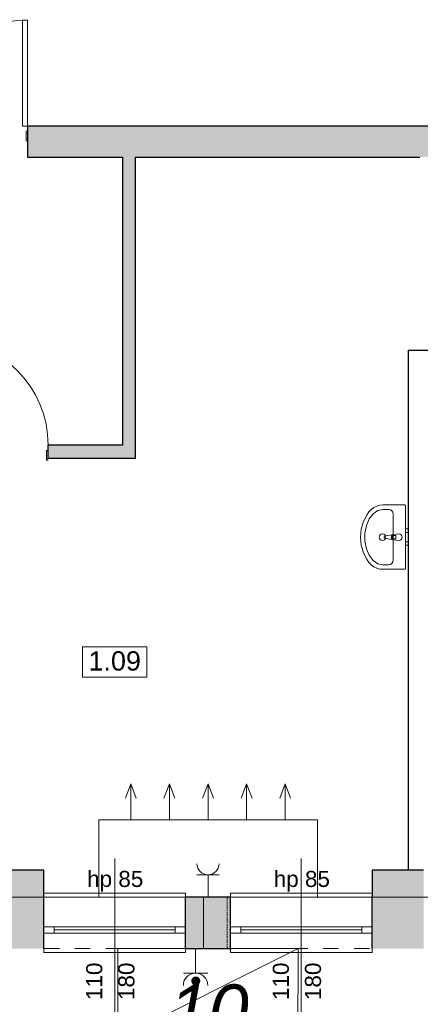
# Model space of a CAD drawing. Header units: centimetres. Extents: x -25572 to 23555, y -2435 to 15405.
# Tile 32 of 134: x 7112 to 7424, y 1600 to 2365. Entities that reach past the tile are written whole.
import ezdxf

# ---------------------------------------------------------------- set-up
doc = ezdxf.new("R2010")
doc.units = ezdxf.units.CM
doc.header["$MEASUREMENT"] = 0
doc.linetypes.add('DASHED', pattern=[1.905, 1.27, -0.635])
doc.linetypes.add('Przerywana', pattern=[24, 12, -12])
for name, color, linetype, lineweight in [('820-G Rysunki Obrazki_Nr_pióra__1', 7, 'Continuous', 13), ('820-G Rysunki Obrazki_Nr_pióra__10', 7, 'Continuous', 13), ('820-G Rysunki Obrazki_Nr_pióra__20', 1, 'Continuous', 13), ('820-G Rysunki Obrazki_Nr_pióra__4', 7, 'Continuous', 13), ('Nowe_0_Nr_pióra__75', 6, 'Continuous', 15), ('Nowe_210-A Pomieszczenia_Nr_pióra__41', 7, 'Continuous', 15), ('Nowe_220-A Ściany_Nr_pióra__19', 255, 'Continuous', 0), ('Nowe_220-A Ściany_Nr_pióra__23', 7, 'Continuous', 15), ('Nowe_220-A Ściany_Nr_pióra__27', 7, 'Continuous', 25), ('Nowe_220-A Ściany_Nr_pióra__3', 7, 'Continuous', 13), ('Nowe_220-A Ściany_Nr_pióra__7', 7, 'Continuous', 13), ('Nowe_450-K Stropy_Nr_pióra__89', 7, 'Continuous', 13)]:
    doc.layers.add(name, color=color, linetype=linetype, lineweight=lineweight)
doc.layers.add('820-G Rysunki Obrazki_Nr_pióra__5', color=7, linetype='Continuous', lineweight=13, true_color=0x40a5ff)
doc.layers.add('Nowe_220-A Ściany_Nr_pióra__45', color=7, linetype='Continuous', lineweight=15, true_color=0x40a5ff)
doc.styles.add('STYL_AUTOMATYCZNY_5', font='arial.ttf')
doc.styles.add('STYL_AUTOMATYCZNY_6', font='arial.ttf')

msp = doc.modelspace()

# ---------------------------------------------------------------- hatches: boundary and pattern name
at = {"layer": '820-G Rysunki Obrazki_Nr_pióra__1', "linetype": 'Continuous', "lineweight": 13}
for points in [[(7246.36, 1617.67), (7246.36, 1618.72), (7246.32, 1618.46)], [(7246.32, 1617.93), (7246.36, 1617.67), (7246.32, 1618.46)], [(7246.42, 1617.41), (7246.42, 1618.98), (7246.36, 1618.72)], [(7246.36, 1617.67), (7246.42, 1617.41), (7246.36, 1618.72)], [(7246.5, 1617.16), (7246.5, 1619.23), (7246.42, 1618.98)], [(7246.42, 1617.41), (7246.5, 1617.16), (7246.42, 1618.98)], [(7246.6, 1616.92), (7246.6, 1619.48), (7246.5, 1619.23)], [(7246.5, 1617.16), (7246.6, 1616.92), (7246.5, 1619.23)], [(7246.72, 1616.68), (7246.72, 1619.71), (7246.6, 1619.48)], [(7246.6, 1616.92), (7246.72, 1616.68), (7246.6, 1619.48)], [(7246.86, 1619.93), (7246.72, 1619.71), (7251.82, 1619.93)], [(7246.72, 1619.71), (7251.97, 1619.71), (7251.82, 1619.93)], [(7246.86, 1616.46), (7246.86, 1619.93), (7246.72, 1619.71)], [(7246.72, 1616.68), (7246.86, 1616.46), (7246.72, 1619.71)], [(7247.02, 1620.14), (7246.86, 1619.93), (7251.66, 1620.14)], [(7246.86, 1619.93), (7251.82, 1619.93), (7251.66, 1620.14)], [(7247.02, 1616.25), (7247.02, 1620.14), (7246.86, 1619.93)], [(7246.86, 1616.46), (7247.02, 1616.25), (7246.86, 1619.93)], [(7247.2, 1620.34), (7247.02, 1620.14), (7251.49, 1620.34)], [(7247.02, 1620.14), (7251.66, 1620.14), (7251.49, 1620.34)], [(7247.2, 1616.05), (7247.2, 1620.34), (7247.02, 1620.14)], [(7247.02, 1616.25), (7247.2, 1616.05), (7247.02, 1620.14)], [(7247.4, 1620.52), (7247.2, 1620.34), (7251.29, 1620.52)], [(7247.2, 1620.34), (7251.49, 1620.34), (7251.29, 1620.52)], [(7247.4, 1615.87), (7247.4, 1620.52), (7247.2, 1620.34)], [(7247.2, 1616.05), (7247.4, 1615.87), (7247.2, 1620.34)], [(7247.6, 1620.68), (7247.4, 1620.52), (7251.08, 1620.68)], [(7247.4, 1620.52), (7251.29, 1620.52), (7251.08, 1620.68)], [(7247.6, 1615.71), (7247.6, 1620.68), (7247.4, 1620.52)], [(7247.4, 1615.87), (7247.6, 1615.71), (7247.4, 1620.52)], [(7247.83, 1620.82), (7247.6, 1620.68), (7250.86, 1620.82)], [(7247.6, 1620.68), (7251.08, 1620.68), (7250.86, 1620.82)], [(7247.83, 1615.57), (7247.83, 1620.82), (7247.6, 1620.68)], [(7247.6, 1615.71), (7247.83, 1615.57), (7247.6, 1620.68)], [(7248.06, 1620.94), (7247.83, 1620.82), (7250.62, 1620.94)], [(7247.83, 1620.82), (7250.86, 1620.82), (7250.62, 1620.94)], [(7248.06, 1615.45), (7248.06, 1620.94), (7247.83, 1620.82)], [(7247.83, 1615.57), (7248.06, 1615.45), (7247.83, 1620.82)], [(7248.31, 1621.04), (7248.06, 1620.94), (7250.38, 1621.04)], [(7248.06, 1620.94), (7250.62, 1620.94), (7250.38, 1621.04)], [(7248.31, 1615.35), (7248.31, 1621.04), (7248.06, 1620.94)], [(7248.06, 1615.45), (7248.31, 1615.35), (7248.06, 1620.94)], [(7248.56, 1621.12), (7248.31, 1621.04), (7250.13, 1621.12)], [(7248.31, 1621.04), (7250.38, 1621.04), (7250.13, 1621.12)], [(7248.56, 1615.27), (7248.56, 1621.12), (7248.31, 1621.04)], [(7248.31, 1615.35), (7248.56, 1615.27), (7248.31, 1621.04)], [(7248.82, 1621.18), (7248.56, 1621.12), (7249.87, 1621.18)], [(7248.56, 1621.12), (7250.13, 1621.12), (7249.87, 1621.18)], [(7248.82, 1615.21), (7248.82, 1621.18), (7248.56, 1621.12)], [(7248.56, 1615.27), (7248.82, 1615.21), (7248.56, 1621.12)], [(7249.08, 1621.21), (7248.82, 1621.18), (7249.61, 1621.21)], [(7248.82, 1621.18), (7249.87, 1621.18), (7249.61, 1621.21)], [(7249.08, 1615.18), (7249.08, 1621.21), (7248.82, 1621.18)], [(7248.82, 1615.21), (7249.08, 1615.18), (7248.82, 1621.18)], [(7249.34, 1615.17), (7249.34, 1621.23), (7249.08, 1621.21)], [(7249.08, 1615.18), (7249.34, 1615.17), (7249.08, 1621.21)], [(7249.34, 1615.17), (7249.61, 1615.18), (7249.34, 1621.23)], [(7249.61, 1615.18), (7249.61, 1621.21), (7249.34, 1621.23)], [(7249.61, 1615.18), (7249.87, 1615.21), (7249.61, 1621.21)], [(7249.87, 1615.21), (7249.87, 1621.18), (7249.61, 1621.21)], [(7249.87, 1615.21), (7250.13, 1615.27), (7249.87, 1621.18)], [(7250.13, 1615.27), (7250.13, 1621.12), (7249.87, 1621.18)], [(7250.13, 1615.27), (7250.38, 1615.35), (7250.13, 1621.12)], [(7250.38, 1615.35), (7250.38, 1621.04), (7250.13, 1621.12)], [(7250.38, 1615.35), (7250.62, 1615.45), (7250.38, 1621.04)], [(7250.62, 1615.45), (7250.62, 1620.94), (7250.38, 1621.04)], [(7250.62, 1615.45), (7250.86, 1615.57), (7250.62, 1620.94)], [(7250.86, 1615.57), (7250.86, 1620.82), (7250.62, 1620.94)], [(7250.86, 1615.57), (7251.08, 1615.71), (7250.86, 1620.82)], [(7251.08, 1615.71), (7251.08, 1620.68), (7250.86, 1620.82)], [(7251.08, 1615.71), (7251.29, 1615.87), (7251.08, 1620.68)], [(7251.29, 1615.87), (7251.29, 1620.52), (7251.08, 1620.68)], [(7251.29, 1615.87), (7251.49, 1616.05), (7251.29, 1620.52)], [(7251.49, 1616.05), (7251.49, 1620.34), (7251.29, 1620.52)], [(7251.49, 1616.05), (7251.66, 1616.25), (7251.49, 1620.34)], [(7251.66, 1616.25), (7251.66, 1620.14), (7251.49, 1620.34)], [(7251.66, 1616.25), (7251.82, 1616.46), (7251.66, 1620.14)], [(7251.82, 1616.46), (7251.82, 1619.93), (7251.66, 1620.14)], [(7251.82, 1616.46), (7251.97, 1616.68), (7251.82, 1619.93)], [(7251.97, 1616.68), (7251.97, 1619.71), (7251.82, 1619.93)], [(7251.97, 1616.68), (7252.09, 1616.92), (7251.97, 1619.71)], [(7252.09, 1616.92), (7252.09, 1619.48), (7251.97, 1619.71)], [(7252.09, 1616.92), (7252.19, 1617.16), (7252.09, 1619.48)], [(7252.19, 1617.16), (7252.19, 1619.23), (7252.09, 1619.48)], [(7252.19, 1617.16), (7252.27, 1617.41), (7252.19, 1619.23)], [(7252.27, 1617.41), (7252.27, 1618.98), (7252.19, 1619.23)], [(7252.27, 1617.41), (7252.33, 1617.67), (7252.27, 1618.98)], [(7252.33, 1617.67), (7252.33, 1618.72), (7252.27, 1618.98)], [(7252.33, 1617.67), (7252.36, 1617.93), (7252.33, 1618.72)], [(7252.36, 1617.93), (7252.36, 1618.46), (7252.33, 1618.72)]]:
    msp.add_hatch(color=7, dxfattribs=at).paths.add_polyline_path(points)
at = {"layer": 'Nowe_220-A Ściany_Nr_pióra__19', "linetype": 'Continuous', "lineweight": 0}
for points in [[(7118.4, 2282.34), (7118.4, 2258.34), (7449.38, 2258.34), (7449.38, 2282.34)], [(7202.38, 2034.34), (7202.38, 2258.34), (7192.38, 2258.34), (7192.38, 2034.34)], [(7192.38, 2034.34), (7134.38, 2034.34), (7134.38, 2024.34), (7192.38, 2024.34)], [(7192.38, 2034.34), (7202.38, 2024.34), (7202.38, 2034.34)], [(7192.38, 2024.34), (7202.38, 2024.34), (7192.38, 2034.34)], [(7131.3, 1704.34), (7096.3, 1704.34), (7096.3, 1683.34), (7131.3, 1683.34)], [(7426.38, 1704.34), (7386.38, 1704.34), (7386.38, 1683.34), (7426.38, 1683.34)], [(7096.3, 1643.34), (7131.3, 1643.34), (7131.3, 1683.34), (7096.3, 1683.34)], [(7241.3, 1643.34), (7276.38, 1643.34), (7276.38, 1683.34), (7241.3, 1683.34)], [(7386.38, 1643.34), (7426.38, 1643.34), (7426.38, 1683.34), (7386.38, 1683.34)]]:
    msp.add_hatch(color=255, dxfattribs=at).paths.add_polyline_path(points)

# ---------------------------------------------------------------- linework, layer by layer
at = {"layer": '820-G Rysunki Obrazki_Nr_pióra__20', "color": 1, "linetype": 'Continuous', "lineweight": 13}
for points in [[(7198.84, 1743.34), (7198.84, 1771.46), (7194.61, 1760.17)], [(7198.84, 1743.34), (7198.84, 1771.46), (7203.06, 1760.17)], [(7228.84, 1743.34), (7228.84, 1771.46), (7224.61, 1760.17)], [(7228.84, 1743.34), (7228.84, 1771.46), (7233.06, 1760.17)], [(7258.84, 1743.34), (7258.84, 1771.46), (7254.61, 1760.17)], [(7258.84, 1743.34), (7258.84, 1771.46), (7263.06, 1760.17)], [(7288.84, 1743.34), (7288.84, 1771.46), (7284.61, 1760.17)], [(7288.84, 1743.34), (7288.84, 1771.46), (7293.06, 1760.17)], [(7318.84, 1743.34), (7318.84, 1771.46), (7314.61, 1760.17)], [(7318.84, 1743.34), (7318.84, 1771.46), (7323.06, 1760.17)], [(7255.33, 1683.34), (7255.33, 1643.34)], [(7328.84, 1573.25), (7188.84, 1573.34), (7188.84, 1643.34), (7328.84, 1643.34), (7328.79, 1573.25)], [(7328.84, 1643.34), (7188.84, 1573.34)]]:
    msp.add_lwpolyline(points, dxfattribs=at)
msp.add_lwpolyline([(7343.84, 1683.34), (7343.84, 1743.34), (7173.84, 1743.34), (7173.84, 1683.34)], close=True, dxfattribs=at)
at = {"layer": '820-G Rysunki Obrazki_Nr_pióra__4', "color": 7, "linetype": 'Continuous', "lineweight": 13}
for p, q in [((7250.18, 1700.65), (7267.49, 1700.65)), ((7258.84, 1700.65), (7258.84, 1683.34)), ((7249.21, 1624.26), (7249.21, 1643.34)), ((7239.67, 1624.26), (7258.75, 1624.26)), ((7246.32, 1618.46), (7246.31, 1618.2)), ((7246.31, 1618.2), (7246.32, 1617.93)), ((7246.36, 1618.72), (7246.32, 1618.46)), ((7246.32, 1617.93), (7246.32, 1618.46)), ((7246.36, 1617.67), (7246.32, 1618.46)), ((7246.32, 1618.46), (7246.32, 1617.93)), ((7246.32, 1618.46), (7246.36, 1617.67)), ((7246.32, 1617.93), (7246.36, 1617.67)), ((7246.42, 1618.98), (7246.36, 1618.72)), ((7246.36, 1617.67), (7246.36, 1618.72)), ((7246.42, 1617.41), (7246.36, 1618.72)), ((7246.36, 1618.72), (7246.36, 1617.67)), ((7246.36, 1618.72), (7246.42, 1617.41)), ((7246.36, 1617.67), (7246.42, 1617.41)), ((7246.5, 1619.23), (7246.42, 1618.98)), ((7246.42, 1617.41), (7246.42, 1618.98)), ((7246.5, 1617.16), (7246.42, 1618.98)), ((7246.42, 1618.98), (7246.42, 1617.41)), ((7246.42, 1618.98), (7246.5, 1617.16)), ((7246.42, 1617.41), (7246.5, 1617.16)), ((7246.6, 1619.48), (7246.5, 1619.23)), ((7246.5, 1617.16), (7246.5, 1619.23)), ((7246.6, 1616.92), (7246.5, 1619.23)), ((7246.5, 1619.23), (7246.5, 1617.16)), ((7246.5, 1619.23), (7246.6, 1616.92)), ((7246.5, 1617.16), (7246.6, 1616.92)), ((7246.72, 1619.71), (7246.6, 1619.48)), ((7246.6, 1616.92), (7246.6, 1619.48)), ((7246.72, 1616.68), (7246.6, 1619.48)), ((7246.6, 1619.48), (7246.6, 1616.92)), ((7246.6, 1619.48), (7246.72, 1616.68)), ((7246.6, 1616.92), (7246.72, 1616.68)), ((7246.72, 1619.71), (7251.82, 1619.93)), ((7246.86, 1619.93), (7246.72, 1619.71)), ((7251.82, 1619.93), (7246.72, 1619.71)), ((7246.86, 1619.93), (7246.72, 1619.71)), ((7246.72, 1616.68), (7246.72, 1619.71)), ((7246.86, 1616.46), (7246.72, 1619.71)), ((7246.72, 1619.71), (7246.72, 1616.68)), ((7246.72, 1619.71), (7246.86, 1616.46)), ((7246.72, 1616.68), (7246.86, 1616.46)), ((7246.86, 1619.93), (7251.66, 1620.14)), ((7247.02, 1620.14), (7246.86, 1619.93)), ((7251.66, 1620.14), (7246.86, 1619.93)), ((7247.02, 1620.14), (7246.86, 1619.93)), ((7246.86, 1619.93), (7251.82, 1619.93)), ((7251.82, 1619.93), (7246.86, 1619.93)), ((7246.86, 1616.46), (7246.86, 1619.93)), ((7247.02, 1616.25), (7246.86, 1619.93)), ((7246.86, 1619.93), (7246.86, 1616.46)), ((7246.86, 1619.93), (7247.02, 1616.25)), ((7246.86, 1616.46), (7247.02, 1616.25)), ((7247.02, 1620.14), (7251.49, 1620.34)), ((7247.2, 1620.34), (7247.02, 1620.14)), ((7251.49, 1620.34), (7247.02, 1620.14)), ((7247.2, 1620.34), (7247.02, 1620.14)), ((7247.02, 1620.14), (7251.66, 1620.14)), ((7251.66, 1620.14), (7247.02, 1620.14)), ((7247.02, 1616.25), (7247.02, 1620.14)), ((7247.2, 1616.05), (7247.02, 1620.14)), ((7247.02, 1620.14), (7247.02, 1616.25)), ((7247.02, 1620.14), (7247.2, 1616.05)), ((7247.02, 1616.25), (7247.2, 1616.05)), ((7247.2, 1620.34), (7251.29, 1620.52)), ((7247.4, 1620.52), (7247.2, 1620.34)), ((7251.29, 1620.52), (7247.2, 1620.34)), ((7247.4, 1620.52), (7247.2, 1620.34)), ((7247.2, 1620.34), (7251.49, 1620.34)), ((7251.49, 1620.34), (7247.2, 1620.34)), ((7247.2, 1616.05), (7247.2, 1620.34)), ((7247.4, 1615.87), (7247.2, 1620.34)), ((7247.2, 1620.34), (7247.2, 1616.05)), ((7247.2, 1620.34), (7247.4, 1615.87)), ((7247.2, 1616.05), (7247.4, 1615.87)), ((7247.4, 1620.52), (7251.08, 1620.68)), ((7247.6, 1620.68), (7247.4, 1620.52)), ((7251.08, 1620.68), (7247.4, 1620.52)), ((7247.6, 1620.68), (7247.4, 1620.52)), ((7247.4, 1620.52), (7251.29, 1620.52)), ((7251.29, 1620.52), (7247.4, 1620.52)), ((7247.4, 1615.87), (7247.4, 1620.52)), ((7247.6, 1615.71), (7247.4, 1620.52)), ((7247.4, 1620.52), (7247.4, 1615.87)), ((7247.4, 1620.52), (7247.6, 1615.71)), ((7247.4, 1615.87), (7247.6, 1615.71)), ((7247.6, 1620.68), (7250.86, 1620.82)), ((7247.83, 1620.82), (7247.6, 1620.68)), ((7250.86, 1620.82), (7247.6, 1620.68)), ((7247.83, 1620.82), (7247.6, 1620.68)), ((7247.6, 1620.68), (7251.08, 1620.68)), ((7251.08, 1620.68), (7247.6, 1620.68)), ((7247.6, 1615.71), (7247.6, 1620.68)), ((7247.83, 1615.57), (7247.6, 1620.68)), ((7247.6, 1620.68), (7247.6, 1615.71)), ((7247.6, 1620.68), (7247.83, 1615.57)), ((7247.6, 1615.71), (7247.83, 1615.57)), ((7247.83, 1620.82), (7250.62, 1620.94)), ((7248.06, 1620.94), (7247.83, 1620.82)), ((7250.62, 1620.94), (7247.83, 1620.82)), ((7248.06, 1620.94), (7247.83, 1620.82)), ((7247.83, 1620.82), (7250.86, 1620.82)), ((7250.86, 1620.82), (7247.83, 1620.82)), ((7247.83, 1615.57), (7247.83, 1620.82)), ((7248.06, 1615.45), (7247.83, 1620.82)), ((7247.83, 1620.82), (7247.83, 1615.57)), ((7247.83, 1620.82), (7248.06, 1615.45)), ((7247.83, 1615.57), (7248.06, 1615.45)), ((7248.06, 1620.94), (7250.38, 1621.04)), ((7248.31, 1621.04), (7248.06, 1620.94)), ((7250.38, 1621.04), (7248.06, 1620.94)), ((7248.31, 1621.04), (7248.06, 1620.94)), ((7248.06, 1620.94), (7250.62, 1620.94)), ((7250.62, 1620.94), (7248.06, 1620.94)), ((7248.06, 1615.45), (7248.06, 1620.94)), ((7248.31, 1615.35), (7248.06, 1620.94)), ((7248.06, 1620.94), (7248.06, 1615.45)), ((7248.06, 1620.94), (7248.31, 1615.35)), ((7248.06, 1615.45), (7248.31, 1615.35)), ((7248.31, 1621.04), (7250.13, 1621.12)), ((7248.56, 1621.12), (7248.31, 1621.04)), ((7250.13, 1621.12), (7248.31, 1621.04)), ((7248.56, 1621.12), (7248.31, 1621.04)), ((7248.31, 1621.04), (7250.38, 1621.04)), ((7250.38, 1621.04), (7248.31, 1621.04)), ((7248.31, 1615.35), (7248.31, 1621.04)), ((7248.56, 1615.27), (7248.31, 1621.04)), ((7248.31, 1621.04), (7248.31, 1615.35)), ((7248.31, 1621.04), (7248.56, 1615.27)), ((7248.31, 1615.35), (7248.56, 1615.27)), ((7248.56, 1621.12), (7249.87, 1621.18)), ((7248.82, 1621.18), (7248.56, 1621.12)), ((7249.87, 1621.18), (7248.56, 1621.12)), ((7248.82, 1621.18), (7248.56, 1621.12)), ((7248.56, 1621.12), (7250.13, 1621.12)), ((7250.13, 1621.12), (7248.56, 1621.12)), ((7248.56, 1615.27), (7248.56, 1621.12)), ((7248.82, 1615.21), (7248.56, 1621.12)), ((7248.56, 1621.12), (7248.56, 1615.27)), ((7248.56, 1621.12), (7248.82, 1615.21)), ((7248.56, 1615.27), (7248.82, 1615.21)), ((7248.82, 1621.18), (7249.61, 1621.21)), ((7249.08, 1621.21), (7248.82, 1621.18)), ((7249.61, 1621.21), (7248.82, 1621.18)), ((7249.08, 1621.21), (7248.82, 1621.18)), ((7248.82, 1621.18), (7249.87, 1621.18)), ((7249.87, 1621.18), (7248.82, 1621.18)), ((7248.82, 1615.21), (7248.82, 1621.18)), ((7249.08, 1615.18), (7248.82, 1621.18)), ((7248.82, 1621.18), (7248.82, 1615.21)), ((7248.82, 1621.18), (7249.08, 1615.18)), ((7248.82, 1615.21), (7249.08, 1615.18)), ((7249.34, 1621.23), (7249.08, 1621.21)), ((7249.34, 1621.23), (7249.08, 1621.21)), ((7249.08, 1621.21), (7249.61, 1621.21)), ((7249.61, 1621.21), (7249.08, 1621.21)), ((7249.08, 1615.18), (7249.08, 1621.21)), ((7249.34, 1615.17), (7249.08, 1621.21)), ((7249.08, 1621.21), (7249.08, 1615.18)), ((7249.08, 1621.21), (7249.34, 1615.17)), ((7249.08, 1615.18), (7249.34, 1615.17)), ((7249.61, 1621.21), (7249.34, 1621.23)), ((7249.34, 1615.17), (7249.34, 1621.23)), ((7249.61, 1615.18), (7249.34, 1621.23)), ((7249.34, 1621.23), (7249.34, 1615.17)), ((7249.61, 1621.21), (7249.34, 1621.23)), ((7249.34, 1621.23), (7249.61, 1615.18)), ((7249.34, 1615.17), (7249.61, 1615.18)), ((7249.87, 1621.18), (7249.61, 1621.21)), ((7249.61, 1615.18), (7249.61, 1621.21)), ((7249.87, 1615.21), (7249.61, 1621.21)), ((7249.61, 1621.21), (7249.61, 1615.18)), ((7249.87, 1621.18), (7249.61, 1621.21)), ((7249.61, 1621.21), (7249.87, 1615.21)), ((7249.61, 1615.18), (7249.87, 1615.21)), ((7250.13, 1621.12), (7249.87, 1621.18)), ((7249.87, 1615.21), (7249.87, 1621.18)), ((7250.13, 1615.27), (7249.87, 1621.18)), ((7249.87, 1621.18), (7249.87, 1615.21)), ((7250.13, 1621.12), (7249.87, 1621.18)), ((7249.87, 1621.18), (7250.13, 1615.27)), ((7249.87, 1615.21), (7250.13, 1615.27)), ((7250.38, 1621.04), (7250.13, 1621.12)), ((7250.13, 1615.27), (7250.13, 1621.12)), ((7250.38, 1615.35), (7250.13, 1621.12)), ((7250.13, 1621.12), (7250.13, 1615.27)), ((7250.38, 1621.04), (7250.13, 1621.12)), ((7250.13, 1621.12), (7250.38, 1615.35)), ((7250.13, 1615.27), (7250.38, 1615.35)), ((7250.62, 1620.94), (7250.38, 1621.04)), ((7250.38, 1615.35), (7250.38, 1621.04)), ((7250.62, 1615.45), (7250.38, 1621.04)), ((7250.38, 1621.04), (7250.38, 1615.35)), ((7250.62, 1620.94), (7250.38, 1621.04)), ((7250.38, 1621.04), (7250.62, 1615.45)), ((7250.38, 1615.35), (7250.62, 1615.45)), ((7250.86, 1620.82), (7250.62, 1620.94)), ((7250.62, 1615.45), (7250.62, 1620.94)), ((7250.86, 1615.57), (7250.62, 1620.94)), ((7250.62, 1620.94), (7250.62, 1615.45)), ((7250.86, 1620.82), (7250.62, 1620.94)), ((7250.62, 1620.94), (7250.86, 1615.57)), ((7250.62, 1615.45), (7250.86, 1615.57)), ((7251.08, 1620.68), (7250.86, 1620.82)), ((7250.86, 1615.57), (7250.86, 1620.82)), ((7251.08, 1615.71), (7250.86, 1620.82)), ((7250.86, 1620.82), (7250.86, 1615.57)), ((7251.08, 1620.68), (7250.86, 1620.82)), ((7250.86, 1620.82), (7251.08, 1615.71)), ((7250.86, 1615.57), (7251.08, 1615.71)), ((7251.29, 1620.52), (7251.08, 1620.68)), ((7251.08, 1615.71), (7251.08, 1620.68)), ((7251.29, 1615.87), (7251.08, 1620.68)), ((7251.08, 1620.68), (7251.08, 1615.71)), ((7251.29, 1620.52), (7251.08, 1620.68)), ((7251.08, 1620.68), (7251.29, 1615.87)), ((7251.08, 1615.71), (7251.29, 1615.87)), ((7251.49, 1620.34), (7251.29, 1620.52)), ((7251.29, 1615.87), (7251.29, 1620.52)), ((7251.49, 1616.05), (7251.29, 1620.52)), ((7251.29, 1620.52), (7251.29, 1615.87)), ((7251.49, 1620.34), (7251.29, 1620.52)), ((7251.29, 1620.52), (7251.49, 1616.05)), ((7251.29, 1615.87), (7251.49, 1616.05)), ((7251.66, 1620.14), (7251.49, 1620.34)), ((7251.49, 1616.05), (7251.49, 1620.34)), ((7251.66, 1616.25), (7251.49, 1620.34)), ((7251.49, 1620.34), (7251.49, 1616.05)), ((7251.66, 1620.14), (7251.49, 1620.34)), ((7251.49, 1620.34), (7251.66, 1616.25)), ((7251.49, 1616.05), (7251.66, 1616.25)), ((7251.82, 1619.93), (7251.66, 1620.14)), ((7251.66, 1616.25), (7251.66, 1620.14)), ((7251.82, 1616.46), (7251.66, 1620.14)), ((7251.66, 1620.14), (7251.66, 1616.25)), ((7251.82, 1619.93), (7251.66, 1620.14)), ((7251.66, 1620.14), (7251.82, 1616.46)), ((7251.66, 1616.25), (7251.82, 1616.46)), ((7251.97, 1619.71), (7251.82, 1619.93)), ((7251.82, 1616.46), (7251.82, 1619.93)), ((7251.97, 1616.68), (7251.82, 1619.93)), ((7251.82, 1619.93), (7251.82, 1616.46)), ((7251.97, 1619.71), (7251.82, 1619.93)), ((7251.82, 1619.93), (7251.97, 1616.68)), ((7251.82, 1616.46), (7251.97, 1616.68)), ((7251.97, 1616.68), (7251.97, 1619.71)), ((7252.09, 1616.92), (7251.97, 1619.71)), ((7251.97, 1619.71), (7251.97, 1616.68)), ((7252.09, 1619.48), (7251.97, 1619.71)), ((7251.97, 1619.71), (7252.09, 1616.92)), ((7251.97, 1616.68), (7252.09, 1616.92)), ((7252.09, 1616.92), (7252.09, 1619.48)), ((7252.19, 1617.16), (7252.09, 1619.48)), ((7252.09, 1619.48), (7252.09, 1616.92)), ((7252.19, 1619.23), (7252.09, 1619.48)), ((7252.09, 1619.48), (7252.19, 1617.16)), ((7252.09, 1616.92), (7252.19, 1617.16)), ((7252.19, 1617.16), (7252.19, 1619.23)), ((7252.27, 1617.41), (7252.19, 1619.23)), ((7252.19, 1619.23), (7252.19, 1617.16)), ((7252.27, 1618.98), (7252.19, 1619.23)), ((7252.19, 1619.23), (7252.27, 1617.41)), ((7252.19, 1617.16), (7252.27, 1617.41)), ((7252.27, 1617.41), (7252.27, 1618.98)), ((7252.33, 1617.67), (7252.27, 1618.98)), ((7252.27, 1618.98), (7252.27, 1617.41)), ((7252.33, 1618.72), (7252.27, 1618.98)), ((7252.27, 1618.98), (7252.33, 1617.67)), ((7252.27, 1617.41), (7252.33, 1617.67)), ((7252.33, 1617.67), (7252.33, 1618.72)), ((7252.36, 1617.93), (7252.33, 1618.72)), ((7252.33, 1618.72), (7252.33, 1617.67)), ((7252.36, 1618.46), (7252.33, 1618.72)), ((7252.33, 1618.72), (7252.36, 1617.93)), ((7252.33, 1617.67), (7252.36, 1617.93)), ((7252.36, 1617.93), (7252.36, 1618.46)), ((7252.37, 1618.2), (7252.36, 1618.46)), ((7252.36, 1618.46), (7252.36, 1617.93)), ((7252.36, 1617.93), (7252.37, 1618.2))]:
    msp.add_line(p, q, dxfattribs=at)
for points in [[(7246.32, 1618.46), (7246.31, 1618.2), (7246.32, 1617.93)], [(7246.36, 1618.72), (7246.32, 1618.46), (7246.36, 1617.67)], [(7246.36, 1617.67), (7246.32, 1618.46), (7246.32, 1617.93)], [(7246.42, 1618.98), (7246.36, 1618.72), (7246.42, 1617.41)], [(7246.42, 1617.41), (7246.36, 1618.72), (7246.36, 1617.67)], [(7246.5, 1619.23), (7246.42, 1618.98), (7246.5, 1617.16)], [(7246.5, 1617.16), (7246.42, 1618.98), (7246.42, 1617.41)], [(7246.6, 1619.48), (7246.5, 1619.23), (7246.6, 1616.92)], [(7246.6, 1616.92), (7246.5, 1619.23), (7246.5, 1617.16)], [(7246.72, 1619.71), (7246.6, 1619.48), (7246.72, 1616.68)], [(7246.72, 1616.68), (7246.6, 1619.48), (7246.6, 1616.92)], [(7246.72, 1619.71), (7251.82, 1619.93), (7246.86, 1619.93)], [(7251.97, 1619.71), (7251.82, 1619.93), (7246.72, 1619.71)], [(7246.86, 1619.93), (7246.72, 1619.71), (7246.86, 1616.46)], [(7246.86, 1616.46), (7246.72, 1619.71), (7246.72, 1616.68)], [(7246.86, 1619.93), (7251.66, 1620.14), (7247.02, 1620.14)], [(7251.82, 1619.93), (7251.66, 1620.14), (7246.86, 1619.93)], [(7247.02, 1620.14), (7246.86, 1619.93), (7247.02, 1616.25)], [(7247.02, 1616.25), (7246.86, 1619.93), (7246.86, 1616.46)], [(7247.02, 1620.14), (7251.49, 1620.34), (7247.2, 1620.34)], [(7251.66, 1620.14), (7251.49, 1620.34), (7247.02, 1620.14)], [(7247.2, 1620.34), (7247.02, 1620.14), (7247.2, 1616.05)], [(7247.2, 1616.05), (7247.02, 1620.14), (7247.02, 1616.25)], [(7247.2, 1620.34), (7251.29, 1620.52), (7247.4, 1620.52)], [(7251.49, 1620.34), (7251.29, 1620.52), (7247.2, 1620.34)], [(7247.4, 1620.52), (7247.2, 1620.34), (7247.4, 1615.87)], [(7247.4, 1615.87), (7247.2, 1620.34), (7247.2, 1616.05)], [(7247.4, 1620.52), (7251.08, 1620.68), (7247.6, 1620.68)], [(7251.29, 1620.52), (7251.08, 1620.68), (7247.4, 1620.52)], [(7247.6, 1620.68), (7247.4, 1620.52), (7247.6, 1615.71)], [(7247.6, 1615.71), (7247.4, 1620.52), (7247.4, 1615.87)], [(7247.6, 1620.68), (7250.86, 1620.82), (7247.83, 1620.82)], [(7251.08, 1620.68), (7250.86, 1620.82), (7247.6, 1620.68)], [(7247.83, 1620.82), (7247.6, 1620.68), (7247.83, 1615.57)], [(7247.83, 1615.57), (7247.6, 1620.68), (7247.6, 1615.71)], [(7247.83, 1620.82), (7250.62, 1620.94), (7248.06, 1620.94)], [(7250.86, 1620.82), (7250.62, 1620.94), (7247.83, 1620.82)], [(7248.06, 1620.94), (7247.83, 1620.82), (7248.06, 1615.45)], [(7248.06, 1615.45), (7247.83, 1620.82), (7247.83, 1615.57)], [(7248.06, 1620.94), (7250.38, 1621.04), (7248.31, 1621.04)], [(7250.62, 1620.94), (7250.38, 1621.04), (7248.06, 1620.94)], [(7248.31, 1621.04), (7248.06, 1620.94), (7248.31, 1615.35)], [(7248.31, 1615.35), (7248.06, 1620.94), (7248.06, 1615.45)], [(7248.31, 1621.04), (7250.13, 1621.12), (7248.56, 1621.12)], [(7250.38, 1621.04), (7250.13, 1621.12), (7248.31, 1621.04)], [(7248.56, 1621.12), (7248.31, 1621.04), (7248.56, 1615.27)], [(7248.56, 1615.27), (7248.31, 1621.04), (7248.31, 1615.35)], [(7248.56, 1621.12), (7249.87, 1621.18), (7248.82, 1621.18)], [(7250.13, 1621.12), (7249.87, 1621.18), (7248.56, 1621.12)], [(7248.82, 1621.18), (7248.56, 1621.12), (7248.82, 1615.21)], [(7248.82, 1615.21), (7248.56, 1621.12), (7248.56, 1615.27)], [(7248.82, 1621.18), (7249.61, 1621.21), (7249.08, 1621.21)], [(7249.87, 1621.18), (7249.61, 1621.21), (7248.82, 1621.18)], [(7249.08, 1621.21), (7248.82, 1621.18), (7249.08, 1615.18)], [(7249.08, 1615.18), (7248.82, 1621.18), (7248.82, 1615.21)], [(7249.61, 1621.21), (7249.34, 1621.23), (7249.08, 1621.21)], [(7249.34, 1621.23), (7249.08, 1621.21), (7249.34, 1615.17)], [(7249.34, 1615.17), (7249.08, 1621.21), (7249.08, 1615.18)], [(7249.61, 1615.18), (7249.34, 1621.23), (7249.34, 1615.17)], [(7249.61, 1621.21), (7249.34, 1621.23), (7249.61, 1615.18)], [(7249.87, 1615.21), (7249.61, 1621.21), (7249.61, 1615.18)], [(7249.87, 1621.18), (7249.61, 1621.21), (7249.87, 1615.21)], [(7250.13, 1615.27), (7249.87, 1621.18), (7249.87, 1615.21)], [(7250.13, 1621.12), (7249.87, 1621.18), (7250.13, 1615.27)], [(7250.38, 1615.35), (7250.13, 1621.12), (7250.13, 1615.27)], [(7250.38, 1621.04), (7250.13, 1621.12), (7250.38, 1615.35)], [(7250.62, 1615.45), (7250.38, 1621.04), (7250.38, 1615.35)], [(7250.62, 1620.94), (7250.38, 1621.04), (7250.62, 1615.45)], [(7250.86, 1615.57), (7250.62, 1620.94), (7250.62, 1615.45)], [(7250.86, 1620.82), (7250.62, 1620.94), (7250.86, 1615.57)], [(7251.08, 1615.71), (7250.86, 1620.82), (7250.86, 1615.57)], [(7251.08, 1620.68), (7250.86, 1620.82), (7251.08, 1615.71)], [(7251.29, 1615.87), (7251.08, 1620.68), (7251.08, 1615.71)], [(7251.29, 1620.52), (7251.08, 1620.68), (7251.29, 1615.87)], [(7251.49, 1616.05), (7251.29, 1620.52), (7251.29, 1615.87)], [(7251.49, 1620.34), (7251.29, 1620.52), (7251.49, 1616.05)], [(7251.66, 1616.25), (7251.49, 1620.34), (7251.49, 1616.05)], [(7251.66, 1620.14), (7251.49, 1620.34), (7251.66, 1616.25)], [(7251.82, 1616.46), (7251.66, 1620.14), (7251.66, 1616.25)], [(7251.82, 1619.93), (7251.66, 1620.14), (7251.82, 1616.46)], [(7251.97, 1616.68), (7251.82, 1619.93), (7251.82, 1616.46)], [(7251.97, 1619.71), (7251.82, 1619.93), (7251.97, 1616.68)], [(7252.09, 1616.92), (7251.97, 1619.71), (7251.97, 1616.68)], [(7252.09, 1619.48), (7251.97, 1619.71), (7252.09, 1616.92)], [(7252.19, 1617.16), (7252.09, 1619.48), (7252.09, 1616.92)], [(7252.19, 1619.23), (7252.09, 1619.48), (7252.19, 1617.16)], [(7252.27, 1617.41), (7252.19, 1619.23), (7252.19, 1617.16)], [(7252.27, 1618.98), (7252.19, 1619.23), (7252.27, 1617.41)], [(7252.33, 1617.67), (7252.27, 1618.98), (7252.27, 1617.41)], [(7252.33, 1618.72), (7252.27, 1618.98), (7252.33, 1617.67)], [(7252.36, 1617.93), (7252.33, 1618.72), (7252.33, 1617.67)], [(7252.36, 1618.46), (7252.33, 1618.72), (7252.36, 1617.93)], [(7252.37, 1618.2), (7252.36, 1618.46), (7252.36, 1617.93)]]:
    msp.add_lwpolyline(points, close=True, dxfattribs=at)
for centre, radius, start, end in [((7258.84, 1709.31), 8.66, 180, 0), ((7249.21, 1614.72), 9.54, 0, 180)]:
    msp.add_arc(centre, radius, start, end, dxfattribs=at)
at = {"layer": '820-G Rysunki Obrazki_Nr_pióra__5', "color": 161, "linetype": 'DASHED', "lineweight": 13, "true_color": 0x40a5ff}
msp.add_lwpolyline([(7273.84, 1683.34), (7273.84, 1643.34)], dxfattribs=at)
at = {"layer": 'Nowe_0_Nr_pióra__75', "color": 6, "linetype": 'Continuous', "lineweight": 15}
for p, q in [((7387.19, 1981.18), (7390.87, 1983.73)), ((7390.87, 1983.73), (7394.88, 1984.61)), ((7394.88, 1984.61), (7399.25, 1984.61)), ((7381.94, 1971.98), (7384.13, 1977.15)), ((7384.13, 1977.15), (7387.19, 1981.18)), ((7402.9, 1945.21), (7402.9, 1980.82)), ((7380.8, 1966.09), (7381.94, 1971.98)), ((7380.8, 1959.94), (7380.8, 1966.09)), ((7381.94, 1954.05), (7380.8, 1959.94)), ((7404.78, 1964.38), (7403.29, 1964.38)), ((7403.29, 1961.66), (7404.78, 1961.66)), ((7404.78, 1961.66), (7404.78, 1964.38)), ((7384.13, 1948.88), (7381.94, 1954.05)), ((7387.19, 1944.85), (7384.13, 1948.88)), ((7390.87, 1942.3), (7387.19, 1944.85)), ((7394.88, 1941.42), (7390.87, 1942.3)), ((7399.25, 1941.42), (7394.88, 1941.42))]:
    msp.add_line(p, q, dxfattribs=at)
for points in [[(7394.88, 1988.02), (7411.65, 1988.02), (7411.77, 1988), (7411.9, 1987.97), (7412.01, 1987.91), (7412.12, 1987.84), (7412.21, 1987.74), (7412.28, 1987.64), (7412.33, 1987.52), (7412.36, 1987.39), (7412.38, 1987.26), (7412.38, 1963.02), (7412.38, 1938.77), (7412.36, 1938.64), (7412.33, 1938.51), (7412.28, 1938.39), (7412.21, 1938.29), (7412.12, 1938.19), (7412.01, 1938.12), (7411.9, 1938.06), (7411.77, 1938.03), (7411.65, 1938.02), (7394.88, 1938.02), (7392.41, 1938.24), (7390.01, 1938.9), (7387.76, 1939.97), (7385.71, 1941.44), (7383.95, 1943.24), (7382.5, 1945.34), (7379.69, 1950.84), (7377.96, 1956.81), (7377.38, 1963.02), (7377.96, 1969.22), (7379.69, 1975.19), (7382.5, 1980.69), (7383.95, 1982.79), (7385.71, 1984.59), (7387.76, 1986.06), (7390.01, 1987.13), (7392.41, 1987.79)], [(7412.38, 1966.67), (7412.38, 1969.37), (7414.38, 1969.37), (7414.38, 1966.67)], [(7412.38, 1956.67), (7412.38, 1959.37), (7414.38, 1959.37), (7414.38, 1956.67)]]:
    msp.add_lwpolyline(points, close=True, dxfattribs=at)
msp.add_lwpolyline([(7407.27, 1960.52), (7403.08, 1960.92, -0.12102), (7402.12, 1961.24), (7396.83, 1961.91, -0.882566), (7396.83, 1964.13), (7402.12, 1964.79, -0.12102), (7403.08, 1965.12), (7407.27, 1965.52, -1)], format="xyb", close=True, dxfattribs=at)
msp.add_circle((7394.51, 1963.02), 2.5, dxfattribs=at)
for centre, radius, start, end in [((7403.27, 1963.02), 2.11, 122.77103, 237.22897), ((7403.29, 1963.02), 1.36, 90, 270)]:
    msp.add_arc(centre, radius, start, end, dxfattribs=at)
for centre, start_param, end_param in [((7399.25, 1980.82), 4.712389, 6.283185), ((7399.25, 1945.21), 3.141593, 4.712389)]:
    msp.add_ellipse(centre, major_axis=(0, 3.79), ratio=0.9625, start_param=start_param, end_param=end_param, dxfattribs=at)
at = {"layer": 'Nowe_210-A Pomieszczenia_Nr_pióra__41', "color": 7, "linetype": 'Continuous', "lineweight": 15}
for p, q in [((7161.28, 1877.77), (7211.32, 1877.77)), ((7161.28, 1854.2), (7161.28, 1877.77)), ((7211.32, 1877.77), (7211.32, 1854.2)), ((7211.32, 1854.2), (7161.28, 1854.2))]:
    msp.add_line(p, q, dxfattribs=at)
at = {"layer": 'Nowe_220-A Ściany_Nr_pióra__23', "color": 7, "linetype": 'Continuous', "lineweight": 15}
for p, q in [((7118.4, 2270.84), (7118.4, 2282.34)), ((7118.4, 2282.34), (7118.6, 2282.34)), ((7118.6, 2282.34), (7118.6, 2278.34)), ((7118.6, 2278.34), (7117.4, 2278.34)), ((7117.4, 2278.34), (7117.4, 2270.84)), ((7117.4, 2270.84), (7118.4, 2270.84)), ((7133.38, 2022.84), (7133.38, 2030.34)), ((7133.38, 2030.34), (7134.58, 2030.34)), ((7134.58, 2034.34), (7134.38, 2034.34)), ((7134.38, 2034.34), (7134.38, 2022.84)), ((7134.58, 2030.34), (7134.58, 2034.34)), ((7134.38, 2022.84), (7133.38, 2022.84)), ((7131.3, 1660.34), (7139.3, 1660.34)), ((7139.3, 1660.34), (7139.3, 1655.34)), ((7233.3, 1655.34), (7233.3, 1660.34)), ((7233.3, 1660.34), (7241.3, 1660.34)), ((7276.38, 1660.34), (7284.38, 1660.34)), ((7284.38, 1660.34), (7284.38, 1655.34)), ((7378.38, 1655.34), (7378.38, 1660.34)), ((7378.38, 1660.34), (7386.38, 1660.34)), ((7139.3, 1655.34), (7131.3, 1655.34)), ((7241.3, 1655.34), (7233.3, 1655.34)), ((7284.38, 1655.34), (7276.38, 1655.34)), ((7386.38, 1655.34), (7378.38, 1655.34))]:
    msp.add_line(p, q, dxfattribs=at)
at = {"layer": 'Nowe_220-A Ściany_Nr_pióra__27', "color": 7, "linetype": 'Continuous', "lineweight": 25}
for p, q in [((7118.4, 2282.34), (7118.4, 2270.84)), ((7118.4, 2282.34), (7118.4, 2270.84)), ((7118.4, 2282.34), (7118.4, 2270.84)), ((7118.4, 2270.84), (7118.4, 2258.34)), ((7118.4, 2270.84), (7118.4, 2258.34)), ((7134.38, 2034.34), (7134.38, 2024.34)), ((7134.38, 2034.34), (7134.38, 2024.34)), ((7134.38, 2034.34), (7134.38, 2024.34)), ((7131.3, 1660.34), (7131.3, 1683.34)), ((7131.3, 1660.34), (7131.3, 1683.34)), ((7241.3, 1660.34), (7241.3, 1683.34)), ((7241.3, 1660.34), (7241.3, 1683.34)), ((7276.38, 1660.34), (7276.38, 1683.34)), ((7276.38, 1660.34), (7276.38, 1683.34)), ((7386.38, 1660.34), (7386.38, 1683.34)), ((7386.38, 1660.34), (7386.38, 1683.34)), ((7131.3, 1655.34), (7131.3, 1660.34)), ((7131.3, 1655.34), (7131.3, 1660.34)), ((7131.3, 1655.34), (7131.3, 1660.34)), ((7241.3, 1655.34), (7241.3, 1660.34)), ((7241.3, 1655.34), (7241.3, 1660.34)), ((7241.3, 1655.34), (7241.3, 1660.34)), ((7276.38, 1655.34), (7276.38, 1660.34)), ((7276.38, 1655.34), (7276.38, 1660.34)), ((7276.38, 1655.34), (7276.38, 1660.34)), ((7386.38, 1655.34), (7386.38, 1660.34)), ((7386.38, 1655.34), (7386.38, 1660.34)), ((7386.38, 1655.34), (7386.38, 1660.34)), ((7131.3, 1643.34), (7131.3, 1655.34)), ((7131.3, 1643.34), (7131.3, 1655.34)), ((7241.3, 1643.34), (7241.3, 1655.34)), ((7241.3, 1643.34), (7241.3, 1655.34)), ((7276.38, 1643.34), (7276.38, 1655.34)), ((7276.38, 1643.34), (7276.38, 1655.34)), ((7386.38, 1643.34), (7386.38, 1655.34)), ((7386.38, 1643.34), (7386.38, 1655.34))]:
    msp.add_line(p, q, dxfattribs=at)
for points in [[(7449.38, 2282.34), (7118.4, 2282.34)], [(7118.4, 2258.34), (7192.38, 2258.34)], [(7192.38, 2258.34), (7192.38, 2034.34)], [(7202.38, 2258.34), (7423.51, 2258.34)], [(7202.38, 2034.34), (7202.38, 2258.34)], [(7414.38, 2108.34), (7414.38, 2098.34)], [(7414.38, 2108.34), (7414.38, 1704.34)], [(7414.38, 2108.34), (7851.38, 2108.34)], [(7192.38, 2034.34), (7134.38, 2034.34)], [(7202.38, 2024.34), (7202.38, 2034.34)], [(7134.38, 2024.34), (7202.38, 2024.34)], [(7131.3, 1704.34), (7096.3, 1704.34)], [(7131.3, 1683.34), (7131.3, 1704.34)], [(7426.38, 1704.34), (7386.38, 1704.34)], [(7386.38, 1704.34), (7386.38, 1683.34)], [(7276.38, 1683.34), (7241.3, 1683.34)], [(7241.3, 1643.34), (7276.38, 1643.34)]]:
    msp.add_lwpolyline(points, dxfattribs=at)
at = {"layer": 'Nowe_220-A Ściany_Nr_pióra__3', "color": 7, "linetype": 'Continuous', "lineweight": 13}
for p, q in [((7114.6, 2282.34), (7114.6, 2364.74)), ((7114.6, 2364.74), (7118.6, 2364.74)), ((7118.6, 2364.74), (7118.6, 2282.34)), ((7118.6, 2282.34), (7114.6, 2282.34)), ((7131.3, 1683.34), (7131.3, 1686.34)), ((7131.3, 1686.34), (7241.3, 1686.34)), ((7241.3, 1686.34), (7241.3, 1683.34)), ((7276.38, 1683.34), (7276.38, 1686.34)), ((7276.38, 1686.34), (7386.38, 1686.34)), ((7386.38, 1686.34), (7386.38, 1683.34)), ((7139.3, 1660.34), (7233.3, 1660.34)), ((7284.38, 1660.34), (7378.38, 1660.34)), ((7139.3, 1657.84), (7233.3, 1657.84)), ((7233.3, 1655.34), (7139.3, 1655.34)), ((7284.38, 1657.84), (7378.38, 1657.84)), ((7378.38, 1655.34), (7284.38, 1655.34)), ((7131.3, 1643.34), (7131.3, 1640.34)), ((7131.3, 1640.34), (7241.3, 1640.34)), ((7241.3, 1640.34), (7241.3, 1643.34)), ((7276.38, 1643.34), (7276.38, 1640.34)), ((7276.38, 1640.34), (7386.38, 1640.34)), ((7386.38, 1640.34), (7386.38, 1643.34))]:
    msp.add_line(p, q, dxfattribs=at)
at = {"layer": 'Nowe_220-A Ściany_Nr_pióra__3', "color": 7, "linetype": 'Przerywana', "lineweight": 13}
for p, q in [((7131.3, 1683.34), (7241.3, 1683.34)), ((7276.38, 1683.34), (7386.38, 1683.34)), ((7131.3, 1643.34), (7241.3, 1643.34)), ((7276.38, 1643.34), (7386.38, 1643.34))]:
    msp.add_line(p, q, dxfattribs=at)
at = {"layer": 'Nowe_220-A Ściany_Nr_pióra__3', "color": 7, "linetype": 'Continuous', "lineweight": 13}
for centre, start, end in [((7118.6, 2282.34), 90, 180), ((7052.18, 2034.34), 0, 90)]:
    msp.add_arc(centre, 82.4, start, end, dxfattribs=at)
at = {"layer": 'Nowe_220-A Ściany_Nr_pióra__45', "color": 161, "linetype": 'Continuous', "lineweight": 15, "true_color": 0x40a5ff}
for p, q in [((7186.3, 1578.16), (7186.3, 1713.34)), ((7331.38, 1578.16), (7331.38, 1713.34))]:
    msp.add_line(p, q, dxfattribs=at)
at = {"layer": 'Nowe_450-K Stropy_Nr_pióra__89', "color": 7, "linetype": 'Continuous', "lineweight": 13}
for points in [[(6369.38, 1683.34), (10868.76, 1683.34), (10868.76, 2282.34), (10901.38, 2282.34), (10901.38, 2859.34), (6369.38, 2859.34)], [(6369.38, 1683.34), (10868.76, 1683.34), (10868.76, 2282.34), (10901.38, 2282.34), (10901.38, 2859.34), (6369.38, 2859.34)], [(6369.38, 2859.34), (6369.38, 1683.34), (10868.76, 1683.34), (10868.76, 2282.34), (10901.38, 2282.34), (10901.38, 2859.34)]]:
    msp.add_lwpolyline(points, close=True, dxfattribs=at)

# ---------------------------------------------------------------- texts
at = {"layer": '820-G Rysunki Obrazki_Nr_pióra__10', "color": 7, "linetype": 'Continuous', "lineweight": 13, "insert": (7228.33, 1574.89), "char_height": 40, "attachment_point": 7, "style": 'STYL_AUTOMATYCZNY_5'}
msp.add_mtext('\\A1;{\\pql;\\fArial|b0|i1|c238|p0;\\W1.000000;10}', dxfattribs=at)
at = {"layer": 'Nowe_210-A Pomieszczenia_Nr_pióra__41', "color": 7, "linetype": 'Continuous', "lineweight": 15, "insert": (7186.3, 1874.34), "char_height": 15, "attachment_point": 2, "style": 'STYL_AUTOMATYCZNY_6'}
msp.add_mtext('\\A1;{\\pqc;\\pt25;\\fArial|b0|i0|c238|p0;\\W1.000000;1.\\fArial|b0|i0|c238|p0;\\W1.000000;09}', dxfattribs=at)
at = {"layer": 'Nowe_220-A Ściany_Nr_pióra__7', "color": 7, "linetype": 'Continuous', "lineweight": 13, "char_height": 12.5, "attachment_point": 7, "style": 'STYL_AUTOMATYCZNY_6'}
for insert in [(7164.85, 1687.43), (7309.93, 1687.43)]:
    msp.add_mtext('\\A1;{\\pql;\\pt0;\\fArial|b0|i0|c238|p0;\\W1.000000;hp 85\\fArial|b0|i0|c238|p0;\\W1.000000;\\A1{\\H.66x;\\S^  ;}\\fArial|b0|i0|c238|p0;\\W1.000000;\\fArial|b0|i0|c238|p0;\\W1.000000;}', dxfattribs=dict(at, insert=insert))
at = {"layer": 'Nowe_220-A Ściany_Nr_pióra__7', "color": 7, "linetype": 'Continuous', "lineweight": 13, "char_height": 12.5, "attachment_point": 7, "rotation": 90, "style": 'STYL_AUTOMATYCZNY_6'}
for s, insert in [('\\A1;{\\pql;\\pt0;\\fArial|b0|i0|c238|p0;\\W1.000000;110\\fArial|b0|i0|c238|p0;\\W1.000000;\\A1{\\H.66x;\\S^  ;}\\fArial|b0|i0|c238|p0;\\W1.000000;\\fArial|b0|i0|c238|p0;\\W1.000000;}', (7180.26, 1603.34)), ('\\A1;{\\pql;\\pt0;\\fArial|b0|i0|c238|p0;\\W1.000000;180\\fArial|b0|i0|c238|p0;\\W1.000000;\\A1{\\H.66x;\\S^  ;}\\fArial|b0|i0|c238|p0;\\W1.000000;\\fArial|b0|i0|c238|p0;\\W1.000000;}', (7205.26, 1603.34)), ('\\A1;{\\pql;\\pt0;\\fArial|b0|i0|c238|p0;\\W1.000000;110\\fArial|b0|i0|c238|p0;\\W1.000000;\\A1{\\H.66x;\\S^  ;}\\fArial|b0|i0|c238|p0;\\W1.000000;\\fArial|b0|i0|c238|p0;\\W1.000000;}', (7325.33, 1603.34)), ('\\A1;{\\pql;\\pt0;\\fArial|b0|i0|c238|p0;\\W1.000000;180\\fArial|b0|i0|c238|p0;\\W1.000000;\\A1{\\H.66x;\\S^  ;}\\fArial|b0|i0|c238|p0;\\W1.000000;\\fArial|b0|i0|c238|p0;\\W1.000000;}', (7350.33, 1603.34))]:
    msp.add_mtext(s, dxfattribs=dict(at, insert=insert))

doc.saveas('drawing.dxf')
